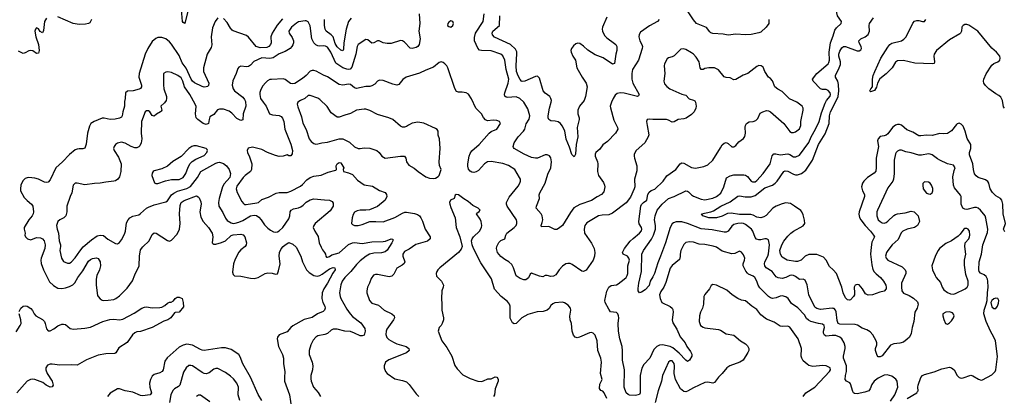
# Model space of a CAD drawing. Header units: inches. Extents: x 1954678 to 2060271, y 904822 to 1016299.
# Tile 256 of 256: x 2011554 to 2021778, y 973293 to 977209. Entities that reach past the tile are written whole.
import ezdxf

# ---------------------------------------------------------------- set-up
doc = ezdxf.new("R2010")
doc.units = ezdxf.units.IN
doc.header["$MEASUREMENT"] = 0
doc.layers.add('C0917', color=7, linetype='Continuous')
doc.layers.add('C0927', color=7, linetype='Continuous')

msp = doc.modelspace()

# ---------------------------------------------------------------- linework, layer by layer
at = {"layer": 'C0917', "color": 5}
for points, elevation in [([(2011834, 977226), (2011811, 977189), (2011802, 977098), (2011790, 977072), (2011768, 977088), (2011750, 977113), (2011730, 977123), (2011719, 977110), (2011712, 977090), (2011722, 977030), (2011751, 976950), (2011755, 976890), (2011750, 976861), (2011730, 976859), (2011690, 976884), (2011670, 976890), (2011650, 976887), (2011610, 976863), (2011590, 976857), (2011542, 976882)], 580), ([(2013610, 977227), (2013584, 977190), (2013556, 977124), (2013544, 977030), (2013550, 976949), (2013541, 976919), (2013502, 976850), (2013463, 976710), (2013462, 976670), (2013518, 976550), (2013514, 976526), (2013504, 976516), (2013491, 976510), (2013470, 976508), (2013450, 976514), (2013370, 976551), (2013348, 976570), (2013334, 976590), (2013284, 976704), (2013242, 976762), (2013210, 976836), (2013130, 976956), (2013110, 976979), (2013070, 977011), (2013030, 977024), (2012990, 977025), (2012966, 977014), (2012930, 976981), (2012884, 976910), (2012858, 976850), (2012794, 976650), (2012792, 976610), (2012818, 976530), (2012820, 976510), (2012808, 976492), (2012794, 976486), (2012731, 976471), (2012675, 976465), (2012653, 976450), (2012650, 976390), (2012643, 976357), (2012644, 976310), (2012625, 976250), (2012619, 976210), (2012610, 976197), (2012590, 976184), (2012546, 976174), (2012493, 976173), (2012430, 976186), (2012410, 976184), (2012327, 976150), (2012293, 976130), (2012278, 976102), (2012258, 976030), (2012246, 975914), (2012230, 975872), (2012210, 975866), (2012170, 975868), (2012150, 975864), (2012130, 975855), (2012070, 975806), (2011997, 975730), (2011929, 975670), (2011870, 975543), (2011850, 975521), (2011830, 975517), (2011810, 975520), (2011749, 975550), (2011710, 975560), (2011650, 975567), (2011630, 975565), (2011610, 975557), (2011586, 975534), (2011566, 975490), (2011561, 975450), (2011564, 975430), (2011601, 975361), (2011630, 975328), (2011678, 975290), (2011689, 975270), (2011698, 975210), (2011694, 975190), (2011684, 975170), (2011650, 975129), (2011602, 975050), (2011599, 975030), (2011611, 974991), (2011608, 974970), (2011615, 974950), (2011636, 974930), (2011670, 974922), (2011730, 974943), (2011770, 974941), (2011791, 974931), (2011809, 974910), (2011818, 974870), (2011815, 974830), (2011776, 974730), (2011772, 974710), (2011776, 974676), (2011802, 974610), (2011865, 974485), (2011904, 974444), (2011950, 974419), (2011990, 974416), (2012030, 974422), (2012070, 974434), (2012106, 974454), (2012126, 974474), (2012157, 974530), (2012210, 974597), (2012270, 974698), (2012290, 974716), (2012310, 974726), (2012350, 974734), (2012370, 974726), (2012390, 974690), (2012392, 974650), (2012384, 974610), (2012356, 974550), (2012349, 974510), (2012347, 974450), (2012362, 974342), (2012368, 974330), (2012390, 974308), (2012410, 974294), (2012427, 974290), (2012472, 974292), (2012530, 974301), (2012554, 974310), (2012590, 974337), (2012670, 974419), (2012726, 974494), (2012750, 974557), (2012796, 974650), (2012798, 974750), (2012810, 974815), (2012831, 974849), (2012899, 974910), (2012930, 974977), (2012950, 974993), (2012970, 974989), (2013090, 974912), (2013110, 974906), (2013130, 974916), (2013190, 974980), (2013214, 975030), (2013222, 975090), (2013214, 975190), (2013221, 975279), (2013230, 975308), (2013261, 975330), (2013390, 975377), (2013408, 975368), (2013418, 975358), (2013436, 975316), (2013438, 975290), (2013426, 975210), (2013436, 975156), (2013460, 975110), (2013514, 975050), (2013552, 974990), (2013559, 974950), (2013554, 974890), (2013561, 974881), (2013570, 974874), (2013590, 974874), (2013650, 974891), (2013690, 974911), (2013750, 974966), (2013770, 974974), (2013850, 974981), (2013873, 974973), (2013893, 974950), (2013910, 974890), (2013907, 974870), (2013895, 974850), (2013850, 974815), (2013830, 974791), (2013790, 974719), (2013773, 974670), (2013764, 974584), (2013770, 974559), (2013786, 974546), (2013850, 974541), (2013950, 974521), (2013990, 974518), (2014030, 974530), (2014102, 974570), (2014130, 974578), (2014174, 974574), (2014210, 974562), (2014230, 974567), (2014242, 974598), (2014258, 974670), (2014247, 974750), (2014253, 974790), (2014270, 974826), (2014290, 974850), (2014310, 974870), (2014350, 974893), (2014390, 974877), (2014424, 974844), (2014472, 974752), (2014491, 974691), (2014532, 974610), (2014561, 974581), (2014610, 974550), (2014643, 974543), (2014670, 974550), (2014696, 974564), (2014770, 974618), (2014810, 974634), (2014827, 974630), (2014830, 974610), (2014805, 974575), (2014750, 974470), (2014711, 974410), (2014696, 974370), (2014691, 974310), (2014702, 974270), (2014724, 974230), (2014726, 974210), (2014719, 974190), (2014704, 974176), (2014646, 974150), (2014590, 974112), (2014508, 974092), (2014390, 974026), (2014370, 974010), (2014330, 973964), (2014250, 973934), (2014232, 973910), (2014227, 973890), (2014242, 973810), (2014284, 973730), (2014294, 973690), (2014295, 973630), (2014307, 973550), (2014303, 973490), (2014305, 973450), (2014356, 973310), (2014375, 973170)], 620), ([(2015703, 977270), (2015710, 977170), (2015697, 977090), (2015714, 977010), (2015701, 976950), (2015689, 976931), (2015670, 976920), (2015630, 976910), (2015610, 976914), (2015550, 976976), (2015530, 976990), (2015510, 976992), (2015410, 976962), (2015370, 976961), (2015330, 976969), (2015288, 976988), (2015270, 976988), (2015230, 976967), (2015210, 976966), (2015170, 977000), (2015150, 977004), (2015069, 976950), (2015057, 976930), (2015045, 976850), (2015004, 976716), (2014987, 976693), (2014970, 976690), (2014950, 976694), (2014908, 976708), (2014838, 976758), (2014786, 976870), (2014750, 976922), (2014730, 976935), (2014710, 976938), (2014670, 976933), (2014650, 976937), (2014630, 976948), (2014608, 976968), (2014586, 977010), (2014570, 977144), (2014548, 977188), (2014530, 977198), (2014518, 977198), (2014450, 977186), (2014427, 977173), (2014377, 977130), (2014348, 977090), (2014352, 977070), (2014383, 977023), (2014398, 976990), (2014397, 976970), (2014390, 976949), (2014380, 976930), (2014362, 976910), (2014310, 976878), (2014250, 976853), (2014186, 976814), (2014150, 976806), (2014070, 976812), (2013987, 976773), (2013950, 976737), (2013930, 976724), (2013910, 976720), (2013850, 976725), (2013830, 976715), (2013819, 976701), (2013802, 976650), (2013767, 976573), (2013760, 976530), (2013770, 976491), (2013785, 976470), (2013870, 976402), (2013890, 976378), (2013898, 976358), (2013902, 976310), (2013875, 976230), (2013870, 976169), (2013850, 976162), (2013830, 976170), (2013810, 976182), (2013758, 976238), (2013730, 976258), (2013670, 976278), (2013630, 976280), (2013608, 976272), (2013570, 976225), (2013530, 976198), (2013520, 976170), (2013514, 976130), (2013490, 976118), (2013459, 976130), (2013404, 976170), (2013387, 976190), (2013380, 976230), (2013385, 976305), (2013377, 976330), (2013321, 976430), (2013264, 976510), (2013249, 976570), (2013230, 976605), (2013195, 976630), (2013130, 976660), (2013092, 976668), (2013070, 976664), (2013048, 976650), (2013047, 976533), (2013051, 976490), (2013077, 976410), (2013079, 976390), (2013075, 976370), (2013057, 976343), (2013019, 976310), (2013029, 976270), (2013022, 976258), (2013015, 976250), (2012973, 976227), (2012950, 976206), (2012930, 976214), (2012907, 976250), (2012890, 976261), (2012870, 976261), (2012856, 976250), (2012819, 976150), (2012817, 976030), (2012824, 975970), (2012817, 975930), (2012801, 975899), (2012790, 975886), (2012770, 975877), (2012750, 975876), (2012710, 975890), (2012650, 975925), (2012610, 975935), (2012570, 975924), (2012548, 975910), (2012534, 975890), (2012528, 975870), (2012534, 975850), (2012580, 975780), (2012606, 975710), (2012604, 975630), (2012590, 975577), (2012574, 975550), (2012550, 975534), (2012531, 975529), (2012450, 975521), (2012390, 975508), (2012330, 975505), (2012230, 975492), (2012150, 975509), (2012131, 975509), (2012110, 975490), (2012097, 975410), (2012079, 975370), (2012043, 975270), (2012043, 975210), (2012034, 975170), (2012013, 975150), (2011972, 975128), (2011950, 975110), (2011936, 975070), (2011943, 975030), (2011958, 974990), (2011965, 974910), (2011978, 974870), (2011979, 974850), (2011971, 974810), (2011987, 974730), (2012010, 974696), (2012050, 974677), (2012070, 974678), (2012090, 974687), (2012130, 974732), (2012177, 974803), (2012214, 974846), (2012298, 974922), (2012358, 974962), (2012390, 974970), (2012424, 974964), (2012470, 974926), (2012550, 974882), (2012570, 974880), (2012590, 974893), (2012610, 974920), (2012641, 974979), (2012652, 975010), (2012664, 975096), (2012680, 975130), (2012696, 975150), (2012730, 975166), (2012790, 975182), (2012810, 975195), (2012870, 975250), (2012890, 975261), (2012950, 975284), (2013070, 975316), (2013090, 975325), (2013132, 975388), (2013153, 975407), (2013194, 975426), (2013290, 975453), (2013326, 975474), (2013399, 975570), (2013434, 975630), (2013590, 975717), (2013610, 975726), (2013630, 975729), (2013670, 975714), (2013701, 975690), (2013730, 975650), (2013744, 975610), (2013735, 975570), (2013677, 975503), (2013659, 975470), (2013626, 975350), (2013619, 975310), (2013622, 975270), (2013663, 975203), (2013690, 975144), (2013710, 975123), (2013750, 975096), (2013770, 975091), (2013790, 975093), (2013830, 975104), (2013870, 975123), (2013950, 975171), (2013990, 975178), (2014012, 975172), (2014036, 975156), (2014060, 975130), (2014097, 975077), (2014130, 975043), (2014160, 975020), (2014190, 975004), (2014210, 975001), (2014230, 975005), (2014250, 975014), (2014287, 975050), (2014350, 975140), (2014359, 975170), (2014363, 975210), (2014373, 975230), (2014397, 975243), (2014450, 975254), (2014475, 975265), (2014499, 975281), (2014530, 975312), (2014570, 975338), (2014610, 975345), (2014718, 975338), (2014772, 975332), (2014798, 975318), (2014810, 975302), (2014808, 975270), (2014779, 975221), (2014622, 975090), (2014607, 975070), (2014603, 975050), (2014620, 975010), (2014655, 974955), (2014665, 974890), (2014683, 974843), (2014697, 974817), (2014719, 974790), (2014730, 974770), (2014732, 974752), (2014741, 974741), (2014750, 974739), (2014770, 974746), (2014796, 974764), (2014870, 974784), (2014970, 974871), (2015010, 974889), (2015032, 974892), (2015110, 974883), (2015210, 974900), (2015330, 974902), (2015353, 974907), (2015410, 974930), (2015428, 974928), (2015430, 974910), (2015420, 974890), (2015370, 974814), (2015350, 974796), (2015310, 974785), (2015230, 974783), (2015186, 974770), (2015152, 974750), (2015090, 974702), (2015050, 974665), (2014992, 974590), (2014930, 974529), (2014903, 974490), (2014887, 974453), (2014876, 974370), (2014881, 974330), (2014889, 974310), (2014950, 974199), (2014984, 974150), (2015010, 974124), (2015097, 974057), (2015138, 973998), (2015143, 973970), (2015130, 973930), (2015110, 973921), (2015090, 973921), (2015031, 973951), (2014990, 973967), (2014930, 973970), (2014850, 973992), (2014809, 973991), (2014790, 973981), (2014750, 973946), (2014724, 973936), (2014650, 973921), (2014628, 973910), (2014603, 973877), (2014577, 973830), (2014560, 973770), (2014559, 973730), (2014590, 973650), (2014597, 973610), (2014594, 973570), (2014577, 973510), (2014576, 973476), (2014582, 973450), (2014606, 973390), (2014652, 973332), (2014676, 973290)], 640), ([(2012299, 977210), (2012282, 977178), (2012270, 977170), (2012238, 977162), (2012170, 977158), (2012110, 977171), (2011950, 977240)], 580), ([(2013302, 977310), (2013270, 977168), (2013250, 977180), (2013245, 977190), (2013234, 977314)], 580), ([(2018194, 977210), (2018177, 977190), (2018094, 977146), (2018000, 977080), (2017985, 977055), (2017984, 977030), (2017993, 976990), (2018015, 976950), (2018020, 976930), (2018018, 976910), (2017978, 976790), (2017919, 976690), (2017911, 976649), (2017911, 976590), (2017920, 976550), (2017988, 976430), (2017981, 976419), (2017968, 976412), (2017830, 976444), (2017790, 976449), (2017758, 976442), (2017737, 976423), (2017716, 976390), (2017698, 976350), (2017687, 976310), (2017689, 976291), (2017724, 976164), (2017762, 976090), (2017765, 976070), (2017740, 976030), (2017658, 975942), (2017610, 975907), (2017577, 975863), (2017538, 975830), (2017528, 975810), (2017529, 975789), (2017553, 975730), (2017557, 975710), (2017555, 975630), (2017564, 975590), (2017616, 975516), (2017626, 975490), (2017629, 975470), (2017619, 975421), (2017597, 975390), (2017550, 975369), (2017493, 975330), (2017371, 975289), (2017307, 975253), (2017274, 975206), (2017192, 975070), (2017150, 975038), (2017130, 975029), (2017110, 975029), (2017050, 975059), (2016974, 975054), (2016970, 975070), (2016981, 975099), (2016986, 975130), (2016979, 975170), (2016968, 975190), (2016917, 975250), (2016919, 975270), (2016951, 975350), (2016949, 975389), (2016954, 975410), (2017010, 975508), (2017038, 975602), (2017071, 975670), (2017076, 975730), (2017070, 975774), (2017055, 975795), (2017030, 975805), (2017010, 975804), (2016930, 975770), (2016910, 975768), (2016870, 975776), (2016794, 975810), (2016690, 975870), (2016681, 975881), (2016677, 975890), (2016687, 975930), (2016729, 975990), (2016787, 976050), (2016798, 976070), (2016812, 976128), (2016846, 976174), (2016852, 976210), (2016830, 976281), (2016789, 976350), (2016748, 976390), (2016710, 976407), (2016621, 976401), (2016604, 976404), (2016593, 976413), (2016588, 976430), (2016591, 976450), (2016628, 976548), (2016633, 976590), (2016605, 976690), (2016592, 976790), (2016570, 976834), (2016550, 976851), (2016450, 976887), (2016350, 976888), (2016330, 976893), (2016310, 976912), (2016276, 976990), (2016275, 977025), (2016287, 977070), (2016366, 977190), (2016376, 977270)], 640), ([(2017650, 977236), (2017605, 977130), (2017602, 977110), (2017607, 977090), (2017626, 977046), (2017650, 977020), (2017730, 976962), (2017743, 976950), (2017754, 976930), (2017754, 976890), (2017743, 976850), (2017730, 976754), (2017710, 976745), (2017613, 976813), (2017530, 976843), (2017453, 976893), (2017410, 976933), (2017370, 976962), (2017350, 976966), (2017330, 976957), (2017304, 976936), (2017284, 976910), (2017278, 976890), (2017280, 976870), (2017297, 976830), (2017327, 976790), (2017340, 976710), (2017395, 976610), (2017435, 976550), (2017447, 976510), (2017429, 976410), (2017417, 976370), (2017367, 976310), (2017348, 976270), (2017351, 976231), (2017365, 976190), (2017365, 976170), (2017342, 976090), (2017350, 975990), (2017332, 975910), (2017325, 975810), (2017310, 975785), (2017289, 975809), (2017264, 975884), (2017230, 975966), (2017214, 976054), (2017187, 976107), (2017169, 976129), (2017146, 976146), (2017115, 976155), (2017070, 976159), (2017048, 976170), (2017042, 976190), (2017042, 976210), (2017055, 976290), (2017074, 976350), (2017076, 976370), (2017071, 976390), (2017058, 976410), (2017010, 976445), (2016989, 976469), (2016950, 976601), (2016930, 976622), (2016910, 976620), (2016799, 976570), (2016770, 976567), (2016765, 976570), (2016750, 976587), (2016730, 976625), (2016713, 976670), (2016710, 976730), (2016717, 976857), (2016715, 976875), (2016703, 976903), (2016652, 976952), (2016486, 977026), (2016463, 977050), (2016459, 977070), (2016467, 977090), (2016535, 977150), (2016539, 977250)], 620), ([(2019334, 977210), (2019332, 977170), (2019304, 977130), (2019250, 977081), (2019230, 977071), (2019150, 977056), (2019090, 977053), (2018990, 977058), (2018910, 977048), (2018858, 977058), (2018750, 977066), (2018732, 977072), (2018722, 977082), (2018687, 977127), (2018582, 977170), (2018550, 977207), (2018490, 977302)], 640), ([(2014283, 977217), (2014227, 977153), (2014174, 977070), (2014161, 977030), (2014166, 976970), (2014159, 976950), (2014140, 976930), (2014120, 976920), (2014050, 976918), (2014030, 976922), (2014010, 976932), (2013930, 977028), (2013910, 977043), (2013772, 977092), (2013760, 977100), (2013742, 977122), (2013710, 977180), (2013670, 977221)], 620), ([(2014996, 977224), (2014970, 977190), (2014945, 977110), (2014921, 976970), (2014917, 976903), (2014910, 976886), (2014890, 976892), (2014850, 976928), (2014830, 976960), (2014808, 977030), (2014790, 977053), (2014737, 977090), (2014726, 977110), (2014719, 977150), (2014720, 977210)], 620), ([(2020000, 974207), (2019990, 974209), (2019870, 974196), (2019830, 974207), (2019810, 974222), (2019749, 974350), (2019730, 974454), (2019710, 974501), (2019690, 974510), (2019650, 974507), (2019610, 974538), (2019590, 974548), (2019570, 974552), (2019550, 974550), (2019510, 974529), (2019470, 974518), (2019430, 974524), (2019410, 974535), (2019368, 974590), (2019307, 974630), (2019291, 974650), (2019288, 974670), (2019293, 974690), (2019323, 974750), (2019330, 974776), (2019339, 974870), (2019330, 974919), (2019310, 974932), (2019290, 974932), (2019250, 974920), (2019230, 974920), (2019206, 974926), (2019190, 974944), (2019166, 975010), (2019152, 975030), (2019090, 975081), (2019070, 975091), (2019050, 975093), (2019011, 975090), (2018970, 975080), (2018950, 975062), (2018911, 975009), (2018890, 975000), (2018870, 975000), (2018744, 975024), (2018630, 975034), (2018490, 975091), (2018430, 975108), (2018372, 975108), (2018343, 975097), (2018330, 975087), (2018310, 975050), (2018261, 974890), (2018209, 974750), (2018179, 974681), (2018145, 974570), (2018130, 974536), (2018100, 974490), (2018090, 974444), (2018050, 974401), (2018010, 974376), (2017990, 974368), (2017977, 974390), (2017976, 974416), (2017983, 974470), (2018010, 974590), (2018013, 974770), (2018033, 974810), (2018114, 974926), (2018136, 974970), (2018155, 975030), (2018155, 975070), (2018145, 975130), (2018151, 975169), (2018174, 975230), (2018224, 975290), (2018290, 975350), (2018350, 975372), (2018470, 975429), (2018490, 975427), (2018500, 975420), (2018529, 975389), (2018550, 975375), (2018630, 975344), (2018670, 975338), (2018750, 975353), (2018790, 975370), (2018833, 975407), (2018865, 975470), (2018894, 975566), (2018930, 975587), (2018970, 975595), (2019075, 975595), (2019092, 975592), (2019110, 975580), (2019150, 975530), (2019163, 975523), (2019190, 975522), (2019210, 975536), (2019274, 975610), (2019346, 975710), (2019366, 975794), (2019384, 975816), (2019404, 975816), (2019450, 975805), (2019530, 975814), (2019550, 975807), (2019590, 975784), (2019615, 975785), (2019650, 975801), (2019748, 975932), (2019771, 975990), (2019818, 976070), (2019856, 976150), (2019879, 976241), (2019918, 976342), (2019932, 976368), (2019970, 976413), (2019975, 976430), (2019971, 976450), (2019950, 976474), (2019930, 976484), (2019890, 976484), (2019869, 976490), (2019794, 976570), (2019786, 976590), (2019833, 976650), (2019950, 976750), (2019957, 976763), (2019962, 976790), (2019960, 976870), (2019975, 976970), (2020000, 977042)], 640), ([(2020000, 973926), (2019990, 973927), (2019930, 973920), (2019912, 973930), (2019901, 973950), (2019899, 973970), (2019910, 974010), (2019908, 974030), (2019890, 974042), (2019850, 974049), (2019770, 974072), (2019744, 974084), (2019724, 974104), (2019702, 974142), (2019635, 974215), (2019570, 974257), (2019534, 974310), (2019510, 974328), (2019470, 974338), (2019450, 974335), (2019410, 974317), (2019370, 974311), (2019350, 974316), (2019330, 974331), (2019240, 974420), (2019224, 974450), (2019210, 974492), (2019188, 974528), (2019170, 974544), (2019122, 974562), (2019110, 974573), (2019095, 974595), (2019068, 974650), (2019068, 974670), (2019082, 974710), (2019083, 974730), (2019070, 974764), (2019050, 974791), (2019030, 974801), (2018981, 974779), (2018950, 974775), (2018850, 974802), (2018790, 974843), (2018756, 974856), (2018670, 974871), (2018610, 974876), (2018550, 974895), (2018510, 974899), (2018470, 974891), (2018450, 974872), (2018419, 974810), (2018413, 974773), (2018414, 974746), (2018404, 974716), (2018330, 974653), (2018310, 974627), (2018262, 974478), (2018241, 974430), (2018210, 974383), (2018199, 974350), (2018203, 974310), (2018223, 974270), (2018310, 974228), (2018330, 974210), (2018337, 974197), (2018340, 974170), (2018329, 974090), (2018337, 974057), (2018376, 973990), (2018412, 973912), (2018465, 973850), (2018482, 973810), (2018521, 973761), (2018533, 973733), (2018534, 973710), (2018510, 973669), (2018490, 973657), (2018470, 973670), (2018402, 973742), (2018336, 973796), (2018310, 973810), (2018230, 973828), (2018196, 973824), (2018169, 973811), (2018138, 973782), (2018097, 973690), (2018036, 973624), (2018015, 973585), (2017997, 973510), (2017998, 973390), (2017996, 973330), (2017990, 973312), (2017950, 973303), (2017886, 973306), (2017872, 973312), (2017852, 973330), (2017832, 973390), (2017836, 973570), (2017815, 973670), (2017815, 973765), (2017810, 973810), (2017786, 973890), (2017771, 973970), (2017767, 974050), (2017774, 974110), (2017772, 974132), (2017764, 974150), (2017750, 974164), (2017690, 974173), (2017670, 974199), (2017635, 974270), (2017630, 974290), (2017652, 974388), (2017672, 974428), (2017695, 974445), (2017750, 974454), (2017770, 974463), (2017832, 974510), (2017852, 974530), (2017863, 974550), (2017870, 974570), (2017870, 974650), (2017885, 974710), (2017881, 974730), (2017865, 974750), (2017820, 974770), (2017812, 974790), (2017834, 974830), (2017894, 974906), (2017924, 974936), (2017990, 974990), (2018010, 975015), (2018015, 975030), (2018011, 975050), (2017988, 975088), (2017983, 975110), (2018005, 975270), (2018012, 975288), (2018030, 975310), (2018066, 975334), (2018078, 975390), (2018090, 975417), (2018110, 975434), (2018150, 975447), (2018236, 975530), (2018274, 975586), (2018366, 975650), (2018411, 975709), (2018430, 975720), (2018450, 975717), (2018530, 975672), (2018570, 975664), (2018658, 975682), (2018699, 975701), (2018753, 975747), (2018830, 975877), (2018850, 975907), (2018870, 975927), (2018890, 975933), (2018910, 975922), (2018950, 975888), (2018970, 975887), (2018990, 975902), (2019021, 975939), (2019070, 975975), (2019085, 975995), (2019092, 976030), (2019087, 976093), (2019090, 976110), (2019102, 976130), (2019130, 976147), (2019170, 976152), (2019199, 976161), (2019219, 976181), (2019244, 976236), (2019269, 976250), (2019310, 976264), (2019330, 976263), (2019352, 976252), (2019490, 976131), (2019550, 976047), (2019570, 976037), (2019590, 976037), (2019610, 976044), (2019650, 976076), (2019665, 976110), (2019667, 976150), (2019690, 976270), (2019690, 976290), (2019680, 976310), (2019623, 976350), (2019548, 976388), (2019470, 976461), (2019426, 976486), (2019394, 976510), (2019370, 976575), (2019350, 976599), (2019329, 976610), (2019292, 976670), (2019274, 976714), (2019255, 976730), (2019230, 976732), (2019210, 976722), (2019114, 976650), (2019068, 976632), (2018990, 976587), (2018970, 976585), (2018930, 976606), (2018890, 976607), (2018870, 976615), (2018810, 976689), (2018770, 976709), (2018709, 976709), (2018670, 976701), (2018650, 976690), (2018630, 976692), (2018620, 976710), (2018610, 976770), (2018578, 976818), (2018550, 976849), (2018530, 976865), (2018470, 976898), (2018445, 976905), (2018419, 976901), (2018350, 976834), (2018330, 976824), (2018290, 976813), (2018277, 976803), (2018250, 976750), (2018246, 976730), (2018253, 976650), (2018244, 976570), (2018250, 976543), (2018273, 976513), (2018305, 976490), (2018430, 976435), (2018470, 976425), (2018506, 976386), (2018550, 976374), (2018564, 976364), (2018573, 976350), (2018578, 976310), (2018575, 976290), (2018556, 976250), (2018530, 976224), (2018473, 976187), (2018450, 976179), (2018390, 976172), (2018350, 976148), (2018330, 976144), (2018290, 976166), (2018270, 976170), (2018130, 976171), (2018090, 976176), (2018069, 976171), (2018064, 976150), (2018068, 976110), (2018087, 976013), (2018081, 975990), (2018046, 975930), (2017955, 975850), (2017934, 975810), (2017933, 975790), (2017937, 975770), (2017962, 975690), (2017962, 975638), (2017937, 975550), (2017940, 975470), (2017936, 975450), (2017896, 975364), (2017850, 975305), (2017710, 975197), (2017670, 975179), (2017603, 975177), (2017565, 975170), (2017444, 975096), (2017423, 975070), (2017414, 975030), (2017419, 974990), (2017490, 974885), (2017518, 974830), (2017527, 974790), (2017524, 974750), (2017510, 974710), (2017462, 974638), (2017435, 974605), (2017410, 974590), (2017390, 974594), (2017290, 974664), (2017270, 974673), (2017245, 974675), (2017225, 974670), (2017190, 974645), (2017156, 974610), (2017122, 974558), (2017097, 974543), (2017070, 974540), (2017030, 974550), (2017011, 974549), (2016985, 974535), (2016950, 974543), (2016870, 974575), (2016856, 974564), (2016836, 974524), (2016810, 974506), (2016790, 974506), (2016750, 974520), (2016710, 974546), (2016680, 974630), (2016663, 974663), (2016632, 974692), (2016590, 974715), (2016550, 974746), (2016517, 974790), (2016506, 974830), (2016507, 974850), (2016529, 974891), (2016550, 974914), (2016592, 974930), (2016602, 974970), (2016613, 974990), (2016690, 975050), (2016710, 975070), (2016718, 975090), (2016718, 975110), (2016712, 975130), (2016615, 975270), (2016608, 975290), (2016608, 975310), (2016637, 975363), (2016730, 975478), (2016749, 975509), (2016756, 975530), (2016755, 975550), (2016745, 975570), (2016696, 975650), (2016630, 975692), (2016570, 975715), (2016450, 975734), (2016410, 975730), (2016381, 975710), (2016319, 975641), (2016294, 975626), (2016270, 975621), (2016250, 975624), (2016230, 975634), (2016214, 975654), (2016206, 975686), (2016206, 975710), (2016220, 975790), (2016230, 975818), (2016250, 975847), (2016326, 975910), (2016430, 976031), (2016450, 976046), (2016510, 976071), (2016548, 976130), (2016538, 976150), (2016510, 976161), (2016470, 976164), (2016410, 976156), (2016390, 976169), (2016370, 976193), (2016350, 976229), (2016290, 976289), (2016247, 976387), (2016216, 976436), (2016190, 976450), (2016150, 976456), (2016110, 976454), (2016090, 976463), (2016073, 976493), (2016000, 976710), (2015990, 976730), (2015970, 976751), (2015950, 976765), (2015930, 976770), (2015910, 976765), (2015850, 976714), (2015770, 976684), (2015707, 976653), (2015567, 976610), (2015533, 976587), (2015490, 976534), (2015470, 976530), (2015430, 976538), (2015330, 976578), (2015290, 976581), (2015270, 976569), (2015241, 976539), (2015210, 976521), (2015190, 976516), (2015150, 976516), (2015050, 976495), (2015030, 976502), (2014990, 976535), (2014970, 976538), (2014910, 976527), (2014870, 976536), (2014750, 976615), (2014710, 976631), (2014634, 976674), (2014610, 976682), (2014590, 976682), (2014570, 976675), (2014530, 976630), (2014490, 976596), (2014410, 976545), (2014390, 976541), (2014365, 976545), (2014310, 976586), (2014290, 976593), (2014170, 976589), (2014150, 976586), (2014127, 976573), (2014106, 976554), (2014080, 976520), (2014058, 976482), (2014048, 976452), (2014047, 976430), (2014055, 976390), (2014081, 976350), (2014114, 976310), (2014149, 976229), (2014180, 976220), (2014250, 976213), (2014270, 976203), (2014284, 976184), (2014297, 976150), (2014307, 976070), (2014370, 975916), (2014386, 975850), (2014385, 975815), (2014370, 975792), (2014350, 975793), (2014330, 975805), (2014290, 975790), (2014250, 975788), (2014210, 975797), (2014127, 975827), (2014070, 975858), (2013970, 975884), (2013928, 975872), (2013915, 975850), (2013919, 975830), (2013942, 975782), (2013963, 975710), (2013960, 975650), (2013950, 975630), (2013895, 975590), (2013876, 975570), (2013810, 975479), (2013802, 975450), (2013812, 975412), (2013859, 975319), (2013877, 975297), (2013889, 975289), (2013907, 975287), (2014016, 975304), (2014034, 975310), (2014070, 975340), (2014137, 975363), (2014216, 975404), (2014250, 975413), (2014330, 975414), (2014370, 975425), (2014470, 975480), (2014490, 975495), (2014535, 975545), (2014570, 975568), (2014610, 975581), (2014686, 975594), (2014756, 975624), (2014837, 975643), (2014843, 975650), (2014839, 975690), (2014850, 975710), (2014870, 975726), (2014890, 975722), (2014920, 975670), (2014914, 975650), (2014915, 975630), (2014970, 975616), (2015010, 975598), (2015062, 975542), (2015130, 975492), (2015219, 975479), (2015290, 975433), (2015350, 975411), (2015363, 975390), (2015367, 975370), (2015350, 975334), (2015270, 975267), (2015186, 975234), (2015150, 975228), (2015090, 975228), (2015059, 975221), (2015032, 975208), (2015017, 975183), (2015008, 975150), (2014999, 975090), (2015010, 975079), (2015031, 975071), (2015070, 975070), (2015110, 975079), (2015190, 975110), (2015252, 975112), (2015330, 975106), (2015450, 975152), (2015530, 975199), (2015553, 975207), (2015570, 975209), (2015654, 975194), (2015684, 975184), (2015705, 975170), (2015720, 975150), (2015736, 975116), (2015764, 975030), (2015816, 974950), (2015818, 974930), (2015790, 974907), (2015669, 974871), (2015598, 974822), (2015550, 974798), (2015531, 974770), (2015532, 974750), (2015552, 974690), (2015545, 974675), (2015524, 974656), (2015470, 974626), (2015438, 974562), (2015419, 974541), (2015390, 974535), (2015270, 974560), (2015250, 974560), (2015228, 974552), (2015202, 974518), (2015186, 974470), (2015165, 974430), (2015157, 974390), (2015160, 974370), (2015187, 974290), (2015210, 974262), (2015280, 974240), (2015338, 974190), (2015420, 974150), (2015444, 974130), (2015445, 974110), (2015435, 974090), (2015365, 973990), (2015359, 973970), (2015357, 973937), (2015366, 973906), (2015386, 973886), (2015436, 973856), (2015470, 973840), (2015566, 973810), (2015595, 973790), (2015597, 973770), (2015570, 973746), (2015386, 973674), (2015354, 973650), (2015339, 973610), (2015339, 973590), (2015354, 973550), (2015371, 973530), (2015450, 973475), (2015530, 973459), (2015570, 973443), (2015597, 973417), (2015670, 973319), (2015699, 973290)], 660), ([(2020000, 974607), (2019964, 974644), (2019930, 974710), (2019900, 974740), (2019830, 974767), (2019750, 974767), (2019711, 974749), (2019670, 974709), (2019630, 974696), (2019610, 974695), (2019524, 974710), (2019470, 974740), (2019453, 974773), (2019448, 974810), (2019468, 974870), (2019490, 974908), (2019530, 974958), (2019562, 974990), (2019590, 975011), (2019690, 975066), (2019707, 975090), (2019705, 975125), (2019690, 975179), (2019676, 975210), (2019664, 975224), (2019601, 975270), (2019557, 975297), (2019510, 975306), (2019470, 975296), (2019410, 975272), (2019375, 975250), (2019307, 975173), (2019282, 975158), (2019250, 975149), (2019210, 975156), (2019170, 975178), (2019145, 975185), (2019030, 975184), (2018941, 975199), (2018905, 975195), (2018850, 975167), (2018790, 975150), (2018710, 975150), (2018649, 975170), (2018635, 975190), (2018730, 975210), (2018759, 975221), (2018834, 975270), (2018930, 975315), (2019010, 975375), (2019030, 975378), (2019088, 975368), (2019148, 975368), (2019190, 975380), (2019290, 975462), (2019370, 975490), (2019400, 975510), (2019419, 975530), (2019489, 975631), (2019502, 975638), (2019530, 975636), (2019590, 975602), (2019610, 975596), (2019630, 975595), (2019671, 975610), (2019716, 975644), (2019786, 975750), (2019848, 975910), (2019917, 976023), (2019961, 976130), (2019964, 976210), (2019973, 976250), (2020000, 976304)], 620), ([(2017650, 973270), (2017623, 973330), (2017610, 973348), (2017590, 973354), (2017576, 973376), (2017579, 973421), (2017601, 973470), (2017584, 973530), (2017594, 973650), (2017587, 973690), (2017557, 973770), (2017551, 973870), (2017530, 973929), (2017510, 973950), (2017490, 973956), (2017470, 973954), (2017367, 973907), (2017343, 973903), (2017321, 973910), (2017306, 973930), (2017290, 973970), (2017284, 974050), (2017270, 974090), (2017267, 974127), (2017276, 974190), (2017273, 974210), (2017250, 974241), (2017210, 974265), (2017190, 974271), (2017110, 974264), (2017090, 974256), (2017070, 974237), (2017053, 974207), (2017030, 974190), (2016990, 974175), (2016928, 974172), (2016830, 974145), (2016769, 974111), (2016710, 974052), (2016690, 974047), (2016670, 974056), (2016647, 974107), (2016646, 974230), (2016639, 974250), (2016618, 974278), (2016553, 974333), (2016486, 974406), (2016454, 974514), (2016343, 974683), (2016266, 974830), (2016251, 974870), (2016247, 974910), (2016253, 974930), (2016268, 974952), (2016327, 975010), (2016351, 975050), (2016354, 975070), (2016347, 975110), (2016335, 975135), (2016297, 975190), (2016301, 975199), (2016325, 975215), (2016334, 975230), (2016314, 975250), (2016259, 975279), (2016210, 975320), (2016166, 975346), (2016110, 975389), (2016088, 975392), (2016076, 975384), (2016065, 975350), (2016028, 975332), (2016018, 975310), (2016019, 975290), (2016030, 975256), (2016077, 975150), (2016087, 975050), (2016125, 974950), (2016147, 974850), (2016138, 974822), (2016111, 974790), (2015915, 974630), (2015895, 974610), (2015884, 974590), (2015879, 974570), (2015882, 974542), (2015935, 974490), (2015954, 974450), (2015953, 974430), (2015938, 974390), (2015933, 974310), (2015939, 974250), (2015936, 974190), (2015956, 974110), (2015956, 974090), (2015942, 974050), (2015930, 974029), (2015911, 974009), (2015901, 973970), (2015939, 973870), (2015990, 973802), (2016041, 973710), (2016073, 973613), (2016098, 973578), (2016157, 973517), (2016230, 973480), (2016310, 973450), (2016350, 973449), (2016370, 973453), (2016414, 973474), (2016430, 973477), (2016450, 973475), (2016490, 973495), (2016510, 973494), (2016520, 973480), (2016524, 973470), (2016522, 973450), (2016492, 973370), (2016486, 973310), (2016474, 973290)], 680), ([(2019688, 973290), (2019716, 973330), (2019812, 973390), (2019963, 973550), (2019972, 973570), (2019969, 973590), (2019930, 973609), (2019894, 973614), (2019790, 973602), (2019750, 973615), (2019730, 973627), (2019690, 973661), (2019674, 973690), (2019670, 973710), (2019672, 973792), (2019639, 973890), (2019550, 974011), (2019530, 974023), (2019470, 974019), (2019450, 974024), (2019390, 974066), (2019310, 974096), (2019250, 974141), (2019210, 974196), (2019157, 974230), (2019090, 974285), (2019050, 974294), (2019010, 974311), (2018952, 974350), (2018896, 974396), (2018790, 974449), (2018750, 974457), (2018735, 974445), (2018718, 974410), (2018669, 974351), (2018659, 974330), (2018655, 974250), (2018645, 974210), (2018625, 974170), (2018614, 974130), (2018611, 974070), (2018625, 974030), (2018650, 974011), (2018670, 974004), (2018810, 973989), (2018830, 973982), (2018890, 973942), (2018970, 973928), (2019038, 973870), (2019090, 973838), (2019110, 973820), (2019126, 973790), (2019126, 973770), (2019116, 973750), (2019068, 973670), (2019031, 973650), (2018929, 973611), (2018896, 973590), (2018848, 973530), (2018809, 973491), (2018770, 973437), (2018750, 973430), (2018699, 973439), (2018670, 973437), (2018550, 973382), (2018490, 973347), (2018470, 973341), (2018450, 973343), (2018417, 973370), (2018363, 973470), (2018349, 973530), (2018354, 973610), (2018350, 973636), (2018330, 973661), (2018310, 973664), (2018292, 973650), (2018230, 973510), (2018217, 973450), (2018183, 973350), (2018151, 973230)], 680), ([(2011550, 974176), (2011566, 974210), (2011590, 974230), (2011610, 974234), (2011630, 974230), (2011670, 974208), (2011687, 974187), (2011705, 974150), (2011723, 974130), (2011791, 974091), (2011810, 974070), (2011820, 974050), (2011834, 973994), (2011850, 973976), (2011870, 973975), (2011910, 973994), (2011950, 974027), (2011990, 974044), (2012010, 974045), (2012030, 974039), (2012078, 973998), (2012112, 973992), (2012230, 974002), (2012290, 974014), (2012419, 974070), (2012490, 974092), (2012530, 974097), (2012590, 974090), (2012626, 974094), (2012743, 974157), (2012824, 974210), (2012850, 974222), (2012870, 974225), (2012930, 974215), (2013010, 974217), (2013030, 974222), (2013061, 974239), (2013090, 974263), (2013110, 974273), (2013126, 974274), (2013150, 974285), (2013170, 974311), (2013190, 974325), (2013210, 974325), (2013242, 974310), (2013251, 974270), (2013255, 974225), (2013211, 974170), (2013170, 974165), (2013160, 974160), (2013124, 974110), (2013092, 974090), (2013050, 974076), (2012930, 974010), (2012810, 973969), (2012770, 973965), (2012750, 973952), (2012727, 973933), (2012670, 973854), (2012582, 973798), (2012554, 973746), (2012542, 973738), (2012450, 973735), (2012370, 973720), (2012248, 973672), (2012150, 973619), (2012090, 973622), (2011970, 973617), (2011890, 973629), (2011870, 973627), (2011844, 973616), (2011825, 973590), (2011824, 973570), (2011839, 973530), (2011890, 973450), (2011900, 973410), (2011890, 973392), (2011870, 973387), (2011830, 973410), (2011796, 973436), (2011711, 973469), (2011690, 973473), (2011665, 973470), (2011630, 973450), (2011523, 973330)], 580), ([(2011516, 973964), (2011560, 974030), (2011568, 974050), (2011567, 974090), (2011549, 974150)], 580), ([(2014069, 973250), (2014032, 973312), (2013952, 973492), (2013872, 973630), (2013845, 973705), (2013829, 973729), (2013750, 973782), (2013690, 973797), (2013650, 973799), (2013470, 973771), (2013450, 973773), (2013430, 973782), (2013350, 973826), (2013290, 973836), (2013250, 973826), (2013210, 973805), (2013085, 973695), (2013061, 973659), (2013043, 973570), (2013032, 973550), (2013010, 973538), (2012950, 973520), (2012930, 973503), (2012912, 973468), (2012902, 973430), (2012905, 973390), (2012921, 973330), (2012910, 973310), (2012830, 973300), (2012810, 973301), (2012730, 973337), (2012650, 973350), (2012590, 973372), (2012570, 973371), (2012494, 973326), (2012465, 973290)], 620), ([(2013839, 973250), (2013824, 973310), (2013825, 973390), (2013808, 973430), (2013774, 973474), (2013743, 973503), (2013690, 973540), (2013610, 973582), (2013590, 973583), (2013570, 973575), (2013521, 973539), (2013490, 973528), (2013470, 973531), (2013450, 973540), (2013350, 973610), (2013330, 973615), (2013310, 973614), (2013281, 973590), (2013255, 973545), (2013216, 973410), (2013204, 973396), (2013160, 973370), (2013145, 973355), (2013123, 973310), (2013111, 973230)], 640), ([(2013530, 973236), (2013430, 973307), (2013410, 973305), (2013390, 973292)], 660)]:
    msp.add_lwpolyline(points, dxfattribs=dict(at, elevation=elevation))
for points, elevation in [([(2016030, 977196), (2016010, 977184), (2016001, 977170), (2015997, 977150), (2016010, 977137), (2016030, 977131), (2016050, 977147), (2016059, 977170), (2016050, 977189)], 660), ([(2014550, 976421), (2014514, 976390), (2014470, 976370), (2014442, 976350), (2014437, 976330), (2014442, 976302), (2014479, 976199), (2014494, 976134), (2014530, 976067), (2014561, 975970), (2014582, 975942), (2014610, 975921), (2014630, 975916), (2014650, 975919), (2014690, 975930), (2014750, 975937), (2014870, 975969), (2014910, 975970), (2014977, 975937), (2015030, 975889), (2015067, 975870), (2015091, 975869), (2015130, 975876), (2015190, 975872), (2015261, 975850), (2015287, 975830), (2015314, 975790), (2015349, 975769), (2015510, 975790), (2015550, 975790), (2015563, 975770), (2015572, 975730), (2015596, 975696), (2015650, 975664), (2015691, 975630), (2015770, 975576), (2015810, 975562), (2015850, 975557), (2015870, 975561), (2015901, 975579), (2015909, 975590), (2015929, 975650), (2015914, 975694), (2015911, 975730), (2015919, 975870), (2015912, 975970), (2015901, 976010), (2015901, 976050), (2015888, 976068), (2015870, 976079), (2015750, 976133), (2015690, 976142), (2015630, 976134), (2015590, 976114), (2015570, 976099), (2015550, 976092), (2015530, 976092), (2015510, 976102), (2015430, 976172), (2015388, 976188), (2015270, 976223), (2015190, 976264), (2015150, 976278), (2015130, 976280), (2015050, 976267), (2014990, 976233), (2014930, 976216), (2014870, 976194), (2014850, 976196), (2014790, 976242), (2014747, 976307), (2014670, 976379), (2014650, 976394), (2014570, 976421)], 680), ([(2013390, 975897), (2013363, 975897), (2013341, 975890), (2013310, 975869), (2013232, 975788), (2013144, 975736), (2013090, 975687), (2013030, 975660), (2012950, 975638), (2012939, 975630), (2012930, 975615), (2012925, 975590), (2012954, 975514), (2012967, 975507), (2012990, 975506), (2013067, 975533), (2013130, 975548), (2013210, 975548), (2013250, 975569), (2013280, 975610), (2013305, 975675), (2013325, 975715), (2013346, 975734), (2013382, 975758), (2013470, 975798), (2013498, 975830), (2013504, 975850), (2013501, 975861), (2013491, 975871)], 660)]:
    msp.add_lwpolyline(points, close=True, dxfattribs=dict(at, elevation=elevation))
at = {"layer": 'C0927', "color": 5}
for points, elevation in [([(2020000, 977042), (2020020, 977100), (2020037, 977123), (2020083, 977170), (2020086, 977190), (2020045, 977250), (2020030, 977328), (2020014, 977334), (2020000, 977330)], 640), ([(2020000, 976304), (2020054, 976410), (2020061, 976470), (2020057, 976537), (2020048, 976570), (2020027, 976610), (2020024, 976630), (2020064, 976710), (2020076, 976744), (2020076, 976770), (2020061, 976830), (2020061, 976850), (2020070, 976883), (2020090, 976916), (2020110, 976930), (2020130, 976932), (2020250, 976887), (2020270, 976886), (2020290, 976896), (2020296, 976910), (2020293, 976930), (2020271, 976970), (2020269, 976990), (2020289, 977010), (2020333, 977030), (2020364, 977056), (2020378, 977090), (2020375, 977150), (2020379, 977170), (2020421, 977230)], 620), ([(2021781, 976290), (2021770, 976304), (2021760, 976370), (2021743, 976403), (2021722, 976422), (2021690, 976438), (2021619, 976490), (2021584, 976524), (2021567, 976550), (2021562, 976570), (2021564, 976590), (2021590, 976646), (2021650, 976736), (2021670, 976752), (2021711, 976770), (2021733, 976790), (2021736, 976810), (2021730, 976830), (2021697, 976870), (2021650, 976913), (2021504, 977090), (2021410, 977152), (2021390, 977160), (2021370, 977159), (2021350, 977150), (2021342, 977138), (2021336, 977130), (2021332, 977090), (2021325, 977070), (2021317, 977063), (2021210, 976999), (2021075, 976890), (2021050, 976850), (2021045, 976830), (2021055, 976770), (2021050, 976754), (2021030, 976750), (2020850, 976758), (2020730, 976785), (2020670, 976780), (2020650, 976766), (2020612, 976710), (2020550, 976645), (2020485, 976595), (2020463, 976550), (2020450, 976509), (2020430, 976472), (2020390, 976459), (2020384, 976464), (2020383, 976470), (2020392, 976490), (2020410, 976510), (2020408, 976590), (2020417, 976630), (2020432, 976670), (2020497, 976810), (2020570, 976923), (2020590, 976950), (2020610, 976966), (2020710, 976989), (2020735, 977005), (2020754, 977026), (2020776, 977064), (2020827, 977173), (2020847, 977193), (2020870, 977201), (2020890, 977200), (2020930, 977189), (2020950, 977192), (2020962, 977210)], 580), ([(2021784, 975004), (2021771, 975030), (2021791, 975090), (2021768, 975190), (2021762, 975290), (2021752, 975332), (2021737, 975350), (2021690, 975379), (2021654, 975414), (2021633, 975450), (2021617, 975510), (2021607, 975527), (2021583, 975543), (2021508, 975568), (2021485, 975585), (2021470, 975605), (2021457, 975650), (2021450, 975710), (2021417, 975803), (2021418, 975830), (2021431, 975870), (2021430, 975910), (2021394, 975974), (2021373, 976050), (2021350, 976101), (2021330, 976124), (2021310, 976132), (2021290, 976127), (2021281, 976119), (2021230, 976052), (2021190, 976027), (2021150, 976022), (2021110, 976027), (2021030, 976004), (2020970, 976010), (2020910, 976002), (2020890, 976002), (2020830, 976040), (2020765, 976065), (2020710, 976112), (2020690, 976119), (2020670, 976118), (2020649, 976111), (2020618, 976090), (2020570, 976024), (2020552, 976010), (2020530, 976000), (2020490, 975993), (2020467, 975970), (2020463, 975950), (2020473, 975890), (2020446, 975770), (2020448, 975672), (2020444, 975636), (2020428, 975612), (2020359, 975570), (2020319, 975530), (2020306, 975510), (2020297, 975470), (2020307, 975430), (2020326, 975390), (2020326, 975370), (2020270, 975212), (2020267, 975187), (2020273, 975153), (2020287, 975130), (2020333, 975070), (2020389, 975010), (2020420, 974970), (2020429, 974950), (2020403, 974897), (2020395, 974845), (2020390, 974770), (2020401, 974661), (2020413, 974613), (2020427, 974587), (2020446, 974566), (2020493, 974530), (2020525, 974490), (2020549, 974450), (2020553, 974430), (2020550, 974410), (2020530, 974386), (2020485, 974375), (2020410, 974348), (2020365, 974345), (2020338, 974358), (2020306, 974410), (2020270, 974452), (2020250, 974457), (2020230, 974450), (2020219, 974430), (2020224, 974370), (2020221, 974350), (2020211, 974330), (2020182, 974298), (2020170, 974292), (2020150, 974297), (2020130, 974316), (2020104, 974370), (2020090, 974430), (2020034, 974570), (2020000, 974607)], 620), ([(2020770, 973272), (2020869, 973330), (2020878, 973342), (2020882, 973350), (2020879, 973390), (2020883, 973410), (2020911, 973489), (2020927, 973510), (2020950, 973521), (2021051, 973549), (2021130, 973580), (2021210, 973595), (2021230, 973588), (2021259, 973570), (2021290, 973510), (2021310, 973490), (2021330, 973484), (2021350, 973487), (2021430, 973512), (2021450, 973506), (2021510, 973471), (2021537, 973463), (2021550, 973465), (2021650, 973516), (2021684, 973550), (2021691, 973570), (2021706, 973706), (2021685, 973870), (2021670, 973909), (2021636, 973970), (2021589, 974070), (2021565, 974150), (2021568, 974190), (2021590, 974250), (2021599, 974290), (2021602, 974370), (2021611, 974430), (2021608, 974490), (2021604, 974510), (2021590, 974540), (2021570, 974556), (2021530, 974574), (2021517, 974590), (2021515, 974610), (2021516, 974690), (2021541, 974770), (2021554, 974870), (2021605, 974995), (2021606, 975030), (2021586, 975146), (2021578, 975170), (2021530, 975230), (2021508, 975250), (2021490, 975257), (2021470, 975258), (2021390, 975237), (2021370, 975239), (2021347, 975250), (2021329, 975290), (2021330, 975370), (2021325, 975385), (2021262, 975462), (2021249, 975490), (2021244, 975576), (2021258, 975642), (2021269, 975670), (2021250, 975695), (2021190, 975712), (2021110, 975748), (2021083, 975763), (2021030, 975804), (2021010, 975812), (2020990, 975815), (2020918, 975802), (2020890, 975801), (2020810, 975826), (2020755, 975835), (2020709, 975851), (2020690, 975851), (2020670, 975843), (2020656, 975830), (2020647, 975813), (2020636, 975750), (2020636, 975610), (2020629, 975550), (2020621, 975530), (2020570, 975461), (2020461, 975230), (2020454, 975210), (2020454, 975170), (2020470, 975130), (2020490, 975110), (2020510, 975098), (2020530, 975093), (2020550, 975099), (2020567, 975113), (2020630, 975172), (2020650, 975185), (2020670, 975191), (2020750, 975200), (2020810, 975219), (2020843, 975210), (2020884, 975170), (2020896, 975110), (2020876, 975070), (2020847, 975050), (2020770, 975032), (2020724, 975010), (2020707, 974993), (2020675, 974925), (2020615, 974870), (2020569, 974810), (2020556, 974790), (2020545, 974750), (2020550, 974730), (2020568, 974710), (2020718, 974638), (2020750, 974610), (2020757, 974590), (2020756, 974570), (2020712, 974470), (2020709, 974430), (2020715, 974390), (2020730, 974366), (2020790, 974342), (2020835, 974315), (2020876, 974276), (2020885, 974250), (2020874, 974210), (2020848, 974170), (2020838, 974070), (2020820, 974010), (2020812, 973948), (2020793, 973910), (2020770, 973887), (2020730, 973858), (2020693, 973847), (2020630, 973839), (2020596, 973824), (2020510, 973716), (2020490, 973703), (2020470, 973703), (2020457, 973717), (2020442, 973770), (2020442, 973790), (2020454, 973830), (2020455, 973850), (2020449, 973870), (2020414, 973934), (2020384, 973964), (2020350, 973985), (2020302, 974002), (2020253, 974033), (2020230, 974041), (2020070, 974043), (2020052, 974050), (2020041, 974081), (2020033, 974173), (2020026, 974190), (2020010, 974206), (2020000, 974207)], 640), ([(2020597, 973243), (2020641, 973310), (2020671, 973390), (2020665, 973450), (2020652, 973472), (2020610, 973504), (2020563, 973517), (2020530, 973514), (2020470, 973481), (2020428, 973450), (2020403, 973417), (2020385, 973370), (2020370, 973350), (2020330, 973337), (2020250, 973321), (2020222, 973322), (2020211, 973331), (2020204, 973344), (2020182, 973422), (2020173, 973433), (2020139, 973450), (2020126, 973470), (2020129, 973509), (2020139, 973550), (2020141, 973590), (2020139, 973610), (2020110, 973690), (2020107, 973710), (2020127, 973790), (2020127, 973810), (2020117, 973850), (2020092, 973892), (2020070, 973910), (2020030, 973925), (2020000, 973926)], 660)]:
    msp.add_lwpolyline(points, dxfattribs=dict(at, elevation=elevation))
for points, elevation in [([(2020950, 975523), (2020933, 975507), (2020931, 975490), (2020937, 975450), (2020970, 975407), (2020990, 975397), (2021010, 975394), (2021030, 975410), (2021035, 975430), (2021035, 975455), (2021022, 975490), (2021010, 975509), (2020990, 975521)], 660), ([(2021390, 975038), (2021370, 975038), (2021359, 975030), (2021321, 974979), (2021300, 974960), (2021229, 974911), (2021170, 974882), (2021106, 974830), (2021090, 974809), (2021064, 974756), (2021026, 974650), (2021032, 974610), (2021059, 974550), (2021071, 974530), (2021116, 974476), (2021133, 974430), (2021150, 974402), (2021190, 974373), (2021219, 974359), (2021250, 974355), (2021270, 974362), (2021372, 974410), (2021394, 974430), (2021403, 974450), (2021402, 974490), (2021379, 974559), (2021364, 974656), (2021365, 974710), (2021377, 974770), (2021369, 974851), (2021372, 974888), (2021410, 974931), (2021418, 974950), (2021421, 974970), (2021416, 975010), (2021404, 975030)], 660), ([(2021690, 974313), (2021670, 974306), (2021650, 974290), (2021639, 974270), (2021650, 974224), (2021670, 974206), (2021690, 974206), (2021708, 974232), (2021717, 974263), (2021720, 974290), (2021710, 974312)], 640), ([(2021210, 974173), (2021171, 974169), (2021141, 974150), (2021141, 974130), (2021150, 974092), (2021169, 974049), (2021190, 974044), (2021210, 974056), (2021230, 974079), (2021251, 974110), (2021256, 974130), (2021250, 974149), (2021240, 974160)], 660)]:
    msp.add_lwpolyline(points, close=True, dxfattribs=dict(at, elevation=elevation))

doc.saveas('drawing.dxf')
